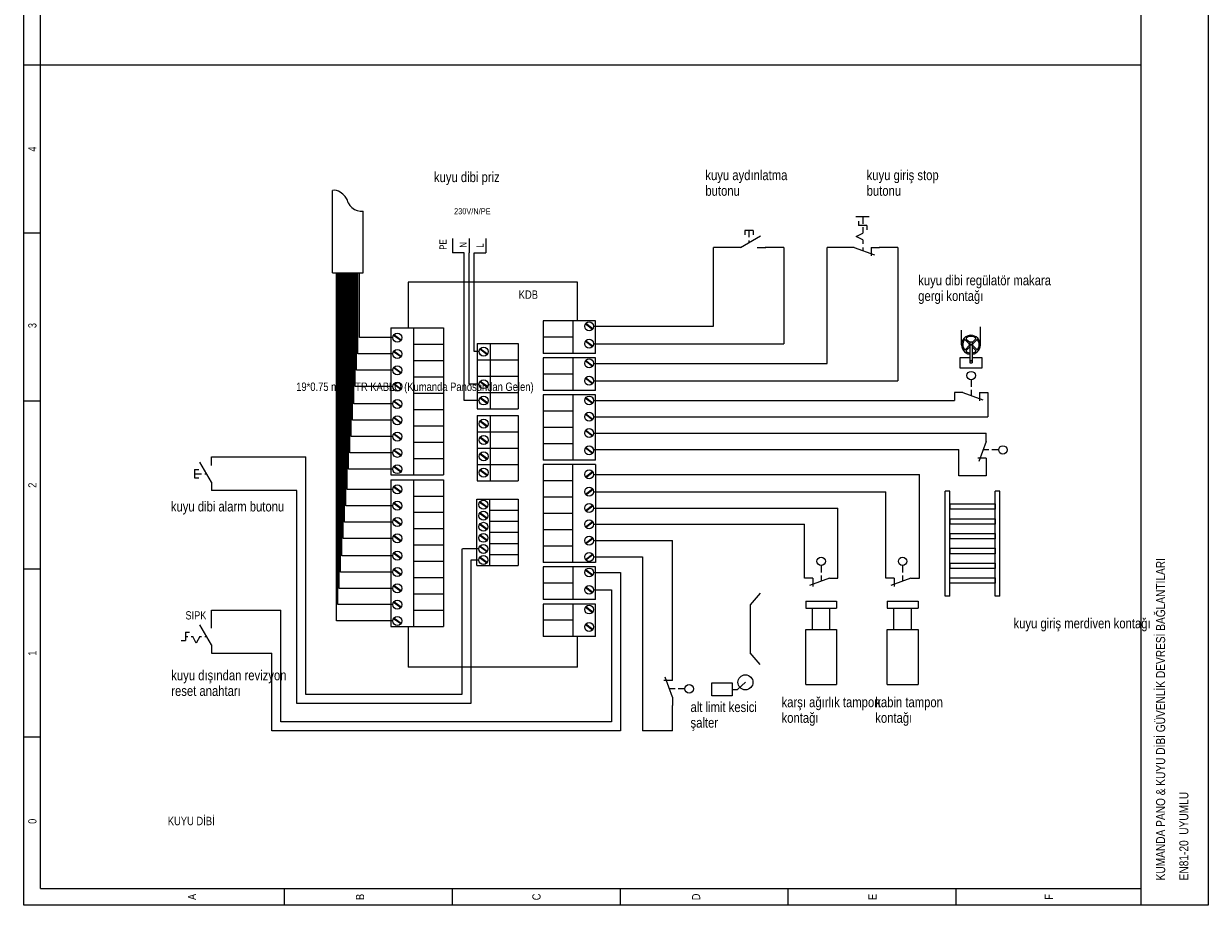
# Model space of a CAD drawing. Header units: centimetres. Extents: x 0 to 15545, y -30 to 2970.
# Tile 28 of 31: x 13454 to 14121, y 1974 to 2471. Entities that reach past the tile are written whole.
import ezdxf
from ezdxf.enums import TextEntityAlignment as Align

# ---------------------------------------------------------------- set-up
doc = ezdxf.new("R2010")
doc.units = ezdxf.units.CM
doc.layers.add('ASN-ELEKTRIK', color=3, linetype='CONTINUOUS')
doc.layers.add('ASN-ELEKTRIK-YAZI', color=4, linetype='CONTINUOUS')
doc.styles.get("Standard").update_dxf_attribs({"font": 'arial.ttf', "width": 0.8})

msp = doc.modelspace()

# ---------------------------------------------------------------- linework, layer by layer
at = {"layer": 'ASN-ELEKTRIK'}
for p, q in [((13454.2, 1974.44), (13454.2, 2920.2)), ((13463.66, 1983.9), (13463.66, 2920.2)), ((14083.12, 1974.44), (14083.12, 2920.2)), ((14120.95, 2920.2), (14120.95, 1974.44)), ((13463.66, 2447.32), (13454.2, 2447.32)), ((14083.12, 2447.32), (13463.66, 2447.32)), ((13628.05, 2330.37), (13628.05, 2376.8)), ((13645.34, 2330.37), (13645.34, 2365.14)), ((13922.58, 2362.18), (13930.15, 2362.18)), ((13926.45, 2362.16), (13926.45, 2358)), ((13860.03, 2354.22), (13860.03, 2351.86)), ((13864.76, 2354.22), (13860.03, 2354.22)), ((13862.39, 2354.22), (13862.39, 2350.44)), ((13864.76, 2354.22), (13864.76, 2351.86)), ((13924.08, 2359.42), (13924.08, 2357.06)), ((13928.81, 2357.06), (13924.08, 2357.06)), ((13926.45, 2356.11), (13926.45, 2352.8)), ((13928.81, 2357.06), (13928.81, 2354.69)), ((13463.66, 2352.75), (13454.2, 2352.75)), ((13695.47, 2349.68), (13695.47, 2341.64)), ((13704.93, 2349.68), (13704.93, 2341.64)), ((13714.39, 2349.68), (13714.39, 2341.64)), ((13857.66, 2344.76), (13868.85, 2351.22)), ((13862.39, 2348.55), (13862.39, 2347.49)), ((13922.66, 2350.91), (13926.45, 2352.8)), ((13926.45, 2349.02), (13922.66, 2350.91)), ((13926.45, 2349.02), (13926.45, 2346.65)), ((13702.18, 2341.64), (13695.47, 2341.64)), ((13702.18, 2258.55), (13702.18, 2341.64)), ((13704.93, 2267.73), (13704.93, 2341.64)), ((13707.68, 2286.1), (13707.68, 2341.64)), ((13707.68, 2341.64), (13714.39, 2341.64)), ((13842.43, 2300.31), (13842.43, 2344.76)), ((13852.93, 2344.76), (13842.43, 2344.76)), ((13857.66, 2344.76), (13852.93, 2344.76)), ((13867.12, 2344.76), (13871.85, 2344.76)), ((13882.11, 2344.76), (13871.61, 2344.76)), ((13882.11, 2344.76), (13882.11, 2290.54)), ((13906.49, 2279.45), (13906.49, 2344.76)), ((13916.99, 2344.76), (13906.49, 2344.76)), ((13921.72, 2344.76), (13916.99, 2344.76)), ((13921.72, 2344.76), (13933.07, 2340.63)), ((13926.45, 2344.76), (13926.45, 2343.06)), ((13931.18, 2344.76), (13935.9, 2344.76)), ((13931.18, 2344.76), (13931.18, 2340.03)), ((13946.17, 2344.76), (13935.67, 2344.76)), ((13946.17, 2344.76), (13946.17, 2269.68)), ((13628.05, 2330.37), (13645.34, 2330.37)), ((13630.26, 2134.47), (13630.26, 2330.37)), ((13631.02, 2143.65), (13631.02, 2330.37)), ((13631.77, 2152.83), (13631.77, 2330.37)), ((13632.53, 2162.01), (13632.53, 2330.37)), ((13633.29, 2171.19), (13633.29, 2330.37)), ((13634.04, 2180.96), (13634.04, 2330.37)), ((13634.8, 2190.14), (13634.8, 2330.37)), ((13635.56, 2199.32), (13635.56, 2330.37)), ((13636.31, 2208.5), (13636.31, 2330.37)), ((13637.07, 2219.9), (13637.07, 2330.37)), ((13637.83, 2229.08), (13637.83, 2330.37)), ((13638.58, 2238.26), (13638.58, 2330.37)), ((13639.34, 2247.44), (13639.34, 2330.37)), ((13640.09, 2256.62), (13640.09, 2330.37)), ((13640.85, 2266.39), (13640.85, 2330.37)), ((13641.61, 2275.57), (13641.61, 2330.37)), ((13642.36, 2284.75), (13642.36, 2330.37)), ((13643.12, 2293.93), (13643.12, 2330.37)), ((13765.97, 2325.07), (13670.65, 2325.07)), ((13670.65, 2325.07), (13670.65, 2299.41)), ((13765.97, 2303.43), (13765.97, 2325.07)), ((13776.07, 2303.43), (13746.55, 2303.43)), ((13776.07, 2303.43), (13746.55, 2303.43)), ((13746.55, 2303.43), (13746.55, 2285.07)), ((13763.27, 2303.43), (13763.27, 2285.07)), ((13770.36, 2301.69), (13774.39, 2298.7)), ((13770.36, 2301.69), (13774.39, 2298.7)), ((13770.6, 2302), (13774.61, 2299.03)), ((13770.6, 2302), (13774.61, 2299.03)), ((13774.97, 2300.31), (13842.43, 2300.31)), ((13776.07, 2285.07), (13776.07, 2303.43)), ((13662.01, 2293.93), (13643.12, 2293.93)), ((13660.91, 2299.41), (13660.91, 2216.78)), ((13660.91, 2299.41), (13690.43, 2299.41)), ((13666.38, 2292.24), (13662.36, 2295.22)), ((13666.38, 2292.24), (13662.36, 2295.22)), ((13666.62, 2292.56), (13662.59, 2295.54)), ((13666.62, 2292.56), (13662.59, 2295.54)), ((13673.71, 2216.78), (13673.71, 2299.41)), ((13690.43, 2299.41), (13690.43, 2216.78)), ((13763.27, 2294.25), (13746.55, 2294.25)), ((13982.06, 2289.93), (13982.06, 2298.09)), ((13992.65, 2289.93), (13992.65, 2300.08)), ((13673.71, 2290.23), (13690.43, 2290.23)), ((13673.71, 2290.23), (13690.43, 2290.23)), ((13709.49, 2290.69), (13709.49, 2281.5)), ((13709.49, 2290.69), (13732.57, 2290.69)), ((13714.96, 2284.41), (13710.94, 2287.38)), ((13714.96, 2284.41), (13710.94, 2287.38)), ((13715.2, 2284.72), (13711.17, 2287.71)), ((13715.2, 2284.72), (13711.17, 2287.71)), ((13716.71, 2290.69), (13716.71, 2281.5)), ((13732.57, 2290.69), (13732.57, 2281.5)), ((13770.36, 2291.92), (13774.39, 2288.93)), ((13770.36, 2291.92), (13774.39, 2288.93)), ((13770.6, 2292.23), (13774.61, 2289.26)), ((13770.6, 2292.23), (13774.61, 2289.26)), ((13774.97, 2290.54), (13882.11, 2290.54)), ((13986.37, 2290.41), (13984.27, 2292.47)), ((13986.37, 2289.43), (13984.31, 2287.33)), ((13986.66, 2291.11), (13984.76, 2292.98)), ((13986.66, 2288.72), (13984.81, 2286.84)), ((13986.66, 2291.64), (13986.66, 2279.71)), ((13986.66, 2291.64), (13988.05, 2291.64)), ((13988.05, 2291.14), (13989.9, 2293.02)), ((13988.05, 2291.64), (13988.05, 2279.71)), ((13988.05, 2288.75), (13989.95, 2286.88)), ((13988.34, 2290.42), (13990.41, 2292.52)), ((13988.35, 2289.45), (13990.45, 2287.38)), ((13662.01, 2284.75), (13642.36, 2284.75)), ((13666.38, 2283.06), (13662.36, 2286.04)), ((13666.38, 2283.06), (13662.36, 2286.04)), ((13666.62, 2283.38), (13662.59, 2286.36)), ((13666.62, 2283.38), (13662.59, 2286.36)), ((13673.71, 2281.05), (13690.43, 2281.05)), ((13673.71, 2281.05), (13690.43, 2281.05)), ((13710.59, 2286.1), (13707.68, 2286.1)), ((13709.49, 2281.5), (13709.49, 2272.32)), ((13709.49, 2281.5), (13732.57, 2281.5)), ((13709.49, 2281.5), (13732.57, 2281.5)), ((13709.49, 2281.5), (13732.57, 2281.5)), ((13716.71, 2281.5), (13716.71, 2272.32)), ((13732.57, 2281.5), (13732.57, 2272.32)), ((13776.07, 2285.07), (13746.55, 2285.07)), ((13776.07, 2282.57), (13746.55, 2282.57)), ((13776.07, 2282.57), (13746.55, 2282.57)), ((13746.55, 2282.57), (13746.55, 2264.21)), ((13763.27, 2282.57), (13763.27, 2264.21)), ((13770.36, 2280.83), (13774.39, 2277.84)), ((13770.36, 2280.83), (13774.39, 2277.84)), ((13770.6, 2281.14), (13774.61, 2278.16)), ((13770.6, 2281.14), (13774.61, 2278.16)), ((13776.07, 2264.21), (13776.07, 2282.57)), ((13981.26, 2282.81), (13986.66, 2282.81)), ((13981.26, 2276.69), (13981.26, 2282.81)), ((13988.05, 2282.81), (13993.46, 2282.81)), ((13993.46, 2282.81), (13993.46, 2276.69)), ((13662.01, 2275.57), (13641.61, 2275.57)), ((13666.38, 2273.88), (13662.36, 2276.86)), ((13666.38, 2273.88), (13662.36, 2276.86)), ((13666.62, 2274.2), (13662.59, 2277.18)), ((13666.62, 2274.2), (13662.59, 2277.18)), ((13774.97, 2279.45), (13906.49, 2279.45)), ((13993.46, 2276.69), (13981.26, 2276.69)), ((13986.66, 2279.71), (13988.05, 2279.71)), ((13666.38, 2264.7), (13662.36, 2267.68)), ((13666.38, 2264.7), (13662.36, 2267.68)), ((13666.62, 2265.01), (13662.59, 2268)), ((13666.62, 2265.01), (13662.59, 2268)), ((13673.71, 2271.86), (13690.43, 2271.86)), ((13673.71, 2271.86), (13690.43, 2271.86)), ((13710.59, 2267.73), (13704.93, 2267.73)), ((13709.49, 2272.32), (13709.49, 2263.14)), ((13709.49, 2272.32), (13732.57, 2272.32)), ((13709.49, 2272.32), (13732.57, 2272.32)), ((13709.49, 2272.32), (13732.57, 2272.32)), ((13714.96, 2266.05), (13710.94, 2269.02)), ((13714.96, 2266.05), (13710.94, 2269.02)), ((13715.2, 2266.36), (13711.17, 2269.34)), ((13715.2, 2266.36), (13711.17, 2269.34)), ((13716.71, 2272.32), (13716.71, 2263.14)), ((13732.57, 2272.32), (13732.57, 2263.14)), ((13763.27, 2273.39), (13746.55, 2273.39)), ((13770.36, 2271.06), (13774.39, 2268.07)), ((13770.36, 2271.06), (13774.39, 2268.07)), ((13770.6, 2271.37), (13774.61, 2268.39)), ((13770.6, 2271.37), (13774.61, 2268.39)), ((13774.97, 2269.68), (13946.17, 2269.68)), ((13987.49, 2270.23), (13987.49, 2266.34)), ((13662.01, 2266.39), (13640.85, 2266.39)), ((13673.71, 2262.68), (13690.43, 2262.68)), ((13709.49, 2263.14), (13709.49, 2253.96)), ((13709.49, 2263.14), (13732.57, 2263.14)), ((13709.49, 2263.14), (13732.57, 2263.14)), ((13709.49, 2263.14), (13732.57, 2263.14)), ((13716.71, 2263.14), (13716.71, 2253.96)), ((13732.57, 2263.14), (13732.57, 2253.96)), ((13776.07, 2264.21), (13746.55, 2264.21)), ((13763.27, 2261.7), (13746.55, 2261.7)), ((13776.07, 2261.7), (13746.55, 2261.7)), ((13746.55, 2261.7), (13746.55, 2224.98)), ((13763.27, 2261.7), (13763.27, 2224.98)), ((13776.07, 2224.98), (13776.07, 2261.7)), ((13982.76, 2263.14), (13978.03, 2263.14)), ((13978.03, 2263.14), (13978.03, 2258.58)), ((13982.76, 2263.14), (13994.11, 2259.01)), ((13987.49, 2264.65), (13987.49, 2261.41)), ((13992.21, 2263.14), (13996.94, 2263.14)), ((13992.21, 2263.14), (13992.21, 2258.41)), ((13996.94, 2263.14), (13996.94, 2249.4)), ((13463.66, 2258.17), (13454.2, 2258.17)), ((13662.01, 2256.62), (13640.09, 2256.62)), ((13666.38, 2254.93), (13662.36, 2257.91)), ((13666.38, 2254.93), (13662.36, 2257.91)), ((13666.62, 2255.24), (13662.59, 2258.23)), ((13666.62, 2255.24), (13662.59, 2258.23)), ((13706.63, 2258.55), (13702.18, 2258.55)), ((13710.59, 2258.55), (13706.63, 2258.55)), ((13709.49, 2253.96), (13732.57, 2253.96)), ((13709.49, 2253.96), (13732.57, 2253.96)), ((13714.96, 2256.86), (13710.94, 2259.84)), ((13714.96, 2256.86), (13710.94, 2259.84)), ((13715.2, 2257.18), (13711.17, 2260.16)), ((13715.2, 2257.18), (13711.17, 2260.16)), ((13770.36, 2259.96), (13774.39, 2256.97)), ((13770.36, 2259.96), (13774.39, 2256.97)), ((13770.6, 2260.27), (13774.61, 2257.3)), ((13770.6, 2260.27), (13774.61, 2257.3)), ((13774.97, 2258.58), (13978.03, 2258.58)), ((13662.01, 2247.44), (13639.34, 2247.44)), ((13666.38, 2245.75), (13662.36, 2248.73)), ((13666.38, 2245.75), (13662.36, 2248.73)), ((13666.62, 2246.06), (13662.59, 2249.05)), ((13666.62, 2246.06), (13662.59, 2249.05)), ((13673.71, 2253.5), (13690.43, 2253.5)), ((13673.71, 2253.5), (13690.43, 2253.5)), ((13709.49, 2250.08), (13709.49, 2240.9)), ((13709.49, 2250.08), (13732.57, 2250.08)), ((13715.2, 2244.12), (13711.17, 2247.1)), ((13715.2, 2244.12), (13711.17, 2247.1)), ((13716.71, 2250.08), (13716.71, 2240.9)), ((13732.57, 2250.08), (13732.57, 2240.9)), ((13763.27, 2252.52), (13746.55, 2252.52)), ((13763.27, 2252.52), (13746.55, 2252.52)), ((13770.36, 2250.78), (13774.39, 2247.79)), ((13770.36, 2250.78), (13774.39, 2247.79)), ((13770.6, 2251.09), (13774.61, 2248.12)), ((13770.6, 2251.09), (13774.61, 2248.12)), ((13774.97, 2249.4), (13996.94, 2249.4)), ((13673.71, 2244.32), (13690.43, 2244.32)), ((13673.71, 2244.32), (13690.43, 2244.32)), ((13709.49, 2240.9), (13709.49, 2231.72)), ((13709.49, 2240.9), (13732.57, 2240.9)), ((13709.49, 2240.9), (13732.57, 2240.9)), ((13709.49, 2240.9), (13732.57, 2240.9)), ((13714.96, 2243.8), (13710.94, 2246.78)), ((13714.96, 2243.8), (13710.94, 2246.78)), ((13716.71, 2240.9), (13716.71, 2231.72)), ((13732.57, 2240.9), (13732.57, 2231.72)), ((13763.27, 2243.34), (13746.55, 2243.34)), ((13763.27, 2243.34), (13746.55, 2243.34)), ((13770.36, 2241.6), (13774.39, 2238.61)), ((13770.36, 2241.6), (13774.39, 2238.61)), ((13770.6, 2241.91), (13774.61, 2238.94)), ((13770.6, 2241.91), (13774.61, 2238.94)), ((13662.01, 2238.26), (13638.58, 2238.26)), ((13666.38, 2236.57), (13662.36, 2239.55)), ((13666.38, 2236.57), (13662.36, 2239.55)), ((13666.62, 2236.88), (13662.59, 2239.87)), ((13666.62, 2236.88), (13662.59, 2239.87)), ((13673.71, 2235.14), (13690.43, 2235.14)), ((13673.71, 2235.14), (13690.43, 2235.14)), ((13714.96, 2234.62), (13710.94, 2237.6)), ((13714.96, 2234.62), (13710.94, 2237.6)), ((13715.2, 2234.94), (13711.17, 2237.92)), ((13715.2, 2234.94), (13711.17, 2237.92)), ((13763.27, 2234.16), (13746.55, 2234.16)), ((13774.97, 2240.22), (13995.87, 2240.22)), ((13995.87, 2235.49), (13991.74, 2224.15)), ((13995.87, 2235.49), (13995.87, 2240.22)), ((13662.01, 2229.08), (13637.83, 2229.08)), ((13666.38, 2227.39), (13662.36, 2230.37)), ((13666.38, 2227.39), (13662.36, 2230.37)), ((13666.62, 2227.7), (13662.59, 2230.69)), ((13666.62, 2227.7), (13662.59, 2230.69)), ((13709.49, 2231.72), (13709.49, 2222.54)), ((13709.49, 2231.72), (13732.57, 2231.72)), ((13709.49, 2231.72), (13732.57, 2231.72)), ((13709.49, 2231.72), (13732.57, 2231.72)), ((13714.96, 2225.44), (13710.94, 2228.42)), ((13714.96, 2225.44), (13710.94, 2228.42)), ((13715.2, 2225.76), (13711.17, 2228.74)), ((13715.2, 2225.76), (13711.17, 2228.74)), ((13716.71, 2231.72), (13716.71, 2222.54)), ((13732.57, 2231.72), (13732.57, 2222.54)), ((13770.36, 2231.83), (13774.39, 2228.84)), ((13770.36, 2231.83), (13774.39, 2228.84)), ((13770.6, 2232.14), (13774.61, 2229.17)), ((13770.6, 2232.14), (13774.61, 2229.17)), ((13774.97, 2231.04), (13980.49, 2231.04)), ((13980.49, 2216.23), (13980.49, 2231.04)), ((13997.39, 2230.77), (13994.15, 2230.77)), ((14002.96, 2230.77), (13999.07, 2230.77)), ((13559.88, 2212.6), (13553.42, 2223.79)), ((13559.88, 2226.78), (13613.09, 2226.78)), ((13559.88, 2222.06), (13559.88, 2226.78)), ((13613.09, 2093.12), (13613.09, 2226.78)), ((13666.38, 2218.21), (13662.36, 2221.19)), ((13666.38, 2218.21), (13662.36, 2221.19)), ((13666.62, 2218.52), (13662.59, 2221.51)), ((13666.62, 2218.52), (13662.59, 2221.51)), ((13673.71, 2225.96), (13690.43, 2225.96)), ((13673.71, 2225.96), (13690.43, 2225.96)), ((13709.49, 2222.54), (13709.49, 2213.36)), ((13709.49, 2222.54), (13732.57, 2222.54)), ((13709.49, 2222.54), (13732.57, 2222.54)), ((13709.49, 2222.54), (13732.57, 2222.54)), ((13716.71, 2222.54), (13716.71, 2213.36)), ((13732.57, 2222.54), (13732.57, 2213.36)), ((13776.07, 2224.98), (13746.55, 2224.98)), ((13776.07, 2222.48), (13746.55, 2222.48)), ((13746.55, 2222.48), (13746.55, 2167.39)), ((13763.27, 2167.39), (13763.27, 2222.48)), ((13776.07, 2222.48), (13776.07, 2167.39)), ((13995.87, 2226.04), (13991.15, 2226.04)), ((13995.87, 2226.04), (13995.87, 2221.31)), ((13995.87, 2221.31), (13995.87, 2216.23)), ((13550.42, 2219.69), (13552.78, 2219.69)), ((13550.42, 2219.69), (13550.42, 2214.96)), ((13550.42, 2217.33), (13554.2, 2217.33)), ((13550.42, 2214.96), (13552.78, 2214.96)), ((13556.09, 2217.33), (13557.15, 2217.33)), ((13662.01, 2219.9), (13637.07, 2219.9)), ((13660.91, 2216.78), (13690.43, 2216.78)), ((13660.91, 2216.78), (13690.43, 2216.78)), ((13660.91, 2213.98), (13660.91, 2131.35)), ((13660.91, 2213.98), (13690.43, 2213.98)), ((13673.71, 2131.35), (13673.71, 2213.98)), ((13690.43, 2213.98), (13690.43, 2131.35)), ((13714.96, 2216.26), (13710.94, 2219.24)), ((13714.96, 2216.26), (13710.94, 2219.24)), ((13715.2, 2216.57), (13711.17, 2219.56)), ((13715.2, 2216.57), (13711.17, 2219.56)), ((13770.36, 2215.63), (13774.39, 2218.61)), ((13770.36, 2215.63), (13774.39, 2218.61)), ((13770.6, 2215.31), (13774.61, 2218.29)), ((13770.6, 2215.31), (13774.61, 2218.29)), ((13774.97, 2217), (13958.33, 2217)), ((13958.33, 2158.59), (13958.33, 2217)), ((13995.87, 2216.23), (13980.49, 2216.23)), ((13559.88, 2212.6), (13559.88, 2207.87)), ((13608, 2207.87), (13559.88, 2207.87)), ((13608, 2088.02), (13608, 2207.87)), ((13662.01, 2208.5), (13636.31, 2208.5)), ((13666.38, 2206.82), (13662.36, 2209.79)), ((13666.38, 2206.82), (13662.36, 2209.79)), ((13666.62, 2207.13), (13662.59, 2210.11)), ((13666.62, 2207.13), (13662.59, 2210.11)), ((13709.49, 2213.36), (13732.57, 2213.36)), ((13709.49, 2213.36), (13732.57, 2213.36)), ((13763.27, 2213.29), (13746.55, 2213.29)), ((13770.36, 2205.86), (13774.39, 2208.84)), ((13770.36, 2205.86), (13774.39, 2208.84)), ((13770.6, 2205.54), (13774.61, 2208.52)), ((13770.6, 2205.54), (13774.61, 2208.52)), ((13774.97, 2207.23), (13939.41, 2207.23)), ((13939.41, 2158.59), (13939.41, 2207.23)), ((13972.82, 2148.42), (13972.82, 2207.61)), ((13975.4, 2207.61), (13972.82, 2207.61)), ((13975.4, 2148.42), (13975.4, 2207.61)), ((14000.96, 2148.42), (14000.96, 2207.61)), ((14003.54, 2207.61), (14000.96, 2207.61)), ((14003.54, 2148.42), (14003.54, 2207.61)), ((13666.38, 2197.63), (13662.36, 2200.61)), ((13666.38, 2197.63), (13662.36, 2200.61)), ((13666.62, 2197.95), (13662.59, 2200.93)), ((13666.62, 2197.95), (13662.59, 2200.93)), ((13673.71, 2204.8), (13690.43, 2204.8)), ((13673.71, 2204.8), (13690.43, 2204.8)), ((13709.33, 2203.07), (13732.57, 2203.07)), ((13709.33, 2196.84), (13709.33, 2203.07)), ((13714.81, 2198.26), (13710.79, 2201.24)), ((13714.81, 2198.26), (13710.79, 2201.24)), ((13715.05, 2198.58), (13711.02, 2201.56)), ((13715.05, 2198.58), (13711.02, 2201.56)), ((13716.56, 2196.84), (13716.56, 2203.07)), ((13732.57, 2203.07), (13732.57, 2196.84)), ((13763.27, 2204.11), (13746.55, 2204.11)), ((13763.27, 2204.11), (13746.55, 2204.11)), ((13975.4, 2200.35), (14000.96, 2200.35)), ((13975.4, 2200.35), (13975.4, 2197.34)), ((14000.96, 2200.35), (14000.96, 2197.34)), ((13662.01, 2199.32), (13635.56, 2199.32)), ((13673.71, 2195.62), (13690.43, 2195.62)), ((13673.71, 2195.62), (13690.43, 2195.62)), ((13709.33, 2190.6), (13709.33, 2196.84)), ((13714.81, 2192.03), (13710.79, 2195.01)), ((13714.81, 2192.03), (13710.79, 2195.01)), ((13715.05, 2192.34), (13711.02, 2195.33)), ((13715.05, 2192.34), (13711.02, 2195.33)), ((13716.56, 2196.84), (13732.57, 2196.84)), ((13716.56, 2190.6), (13716.56, 2196.84)), ((13716.56, 2196.84), (13732.57, 2196.84)), ((13716.56, 2196.84), (13732.57, 2196.84)), ((13732.57, 2196.84), (13732.57, 2190.6)), ((13763.27, 2194.93), (13746.55, 2194.93)), ((13763.27, 2194.93), (13746.55, 2194.93)), ((13770.36, 2196.67), (13774.39, 2199.66)), ((13770.36, 2196.67), (13774.39, 2199.66)), ((13770.6, 2196.36), (13774.61, 2199.34)), ((13770.6, 2196.36), (13774.61, 2199.34)), ((13774.97, 2198.05), (13912.5, 2198.05)), ((13912.5, 2158.59), (13912.5, 2198.05)), ((14000.96, 2197.34), (13975.4, 2197.34)), ((13662.01, 2190.14), (13634.8, 2190.14)), ((13666.38, 2188.45), (13662.36, 2191.43)), ((13666.38, 2188.45), (13662.36, 2191.43)), ((13666.62, 2188.77), (13662.59, 2191.75)), ((13666.62, 2188.77), (13662.59, 2191.75)), ((13709.33, 2184.37), (13709.33, 2190.6)), ((13714.81, 2185.8), (13710.79, 2188.77)), ((13714.81, 2185.8), (13710.79, 2188.77)), ((13715.05, 2186.11), (13711.02, 2189.09)), ((13715.05, 2186.11), (13711.02, 2189.09)), ((13716.56, 2190.6), (13732.57, 2190.6)), ((13716.56, 2184.37), (13716.56, 2190.6)), ((13716.56, 2190.6), (13732.57, 2190.6)), ((13716.56, 2190.6), (13732.57, 2190.6)), ((13732.57, 2190.6), (13732.57, 2184.37)), ((13770.36, 2187.49), (13774.39, 2190.48)), ((13770.36, 2187.49), (13774.39, 2190.48)), ((13770.6, 2187.18), (13774.61, 2190.16)), ((13770.6, 2187.18), (13774.61, 2190.16)), ((13774.97, 2188.87), (13893.58, 2188.87)), ((13893.58, 2158.59), (13893.58, 2188.87)), ((13975.4, 2192.02), (14000.96, 2192.02)), ((13975.4, 2192.02), (13975.4, 2189.01)), ((14000.96, 2189.01), (13975.4, 2189.01)), ((14000.96, 2192.02), (14000.96, 2189.01)), ((13662.01, 2180.96), (13634.04, 2180.96)), ((13666.38, 2179.27), (13662.36, 2182.25)), ((13666.38, 2179.27), (13662.36, 2182.25)), ((13666.62, 2179.59), (13662.59, 2182.57)), ((13666.62, 2179.59), (13662.59, 2182.57)), ((13673.71, 2186.44), (13690.43, 2186.44)), ((13673.71, 2186.44), (13690.43, 2186.44)), ((13709.33, 2178.13), (13709.33, 2184.37)), ((13714.81, 2179.56), (13710.79, 2182.54)), ((13714.81, 2179.56), (13710.79, 2182.54)), ((13715.05, 2179.87), (13711.02, 2182.86)), ((13715.05, 2179.87), (13711.02, 2182.86)), ((13716.56, 2184.37), (13732.57, 2184.37)), ((13716.56, 2178.13), (13716.56, 2184.37)), ((13716.56, 2184.37), (13732.57, 2184.37)), ((13716.56, 2184.37), (13732.57, 2184.37)), ((13732.57, 2184.37), (13732.57, 2178.13)), ((13763.27, 2185.75), (13746.55, 2185.75)), ((13763.27, 2185.75), (13746.55, 2185.75)), ((13770.36, 2178.31), (13774.39, 2181.3)), ((13770.36, 2178.31), (13774.39, 2181.3)), ((13770.6, 2178), (13774.61, 2180.98)), ((13770.6, 2178), (13774.61, 2180.98)), ((13975.4, 2183.69), (14000.96, 2183.69)), ((13975.4, 2183.69), (13975.4, 2180.68)), ((14000.96, 2180.68), (13975.4, 2180.68)), ((14000.96, 2183.69), (14000.96, 2180.68)), ((13673.71, 2177.25), (13690.43, 2177.25)), ((13700.77, 2175.02), (13700.77, 2093.12)), ((13710.44, 2175.02), (13701.09, 2175.02)), ((13709.33, 2171.9), (13709.33, 2178.13)), ((13714.81, 2173.33), (13710.79, 2176.3)), ((13714.81, 2173.33), (13710.79, 2176.3)), ((13715.05, 2173.64), (13711.02, 2176.63)), ((13715.05, 2173.64), (13711.02, 2176.63)), ((13716.56, 2178.13), (13732.57, 2178.13)), ((13716.56, 2171.9), (13716.56, 2178.13)), ((13716.56, 2178.13), (13732.57, 2178.13)), ((13716.56, 2178.13), (13732.57, 2178.13)), ((13732.57, 2178.13), (13732.57, 2171.9)), ((13763.27, 2176.57), (13746.55, 2176.57)), ((13763.27, 2176.57), (13746.55, 2176.57)), ((13774.97, 2179.69), (13819.29, 2179.69)), ((13819.29, 2105.74), (13819.29, 2179.69)), ((13975.4, 2175.36), (14000.96, 2175.36)), ((13975.4, 2175.36), (13975.4, 2172.34)), ((14000.96, 2175.36), (14000.96, 2172.34)), ((13662.01, 2171.19), (13633.29, 2171.19)), ((13666.38, 2169.5), (13662.36, 2172.48)), ((13666.38, 2169.5), (13662.36, 2172.48)), ((13666.62, 2169.82), (13662.59, 2172.8)), ((13666.62, 2169.82), (13662.59, 2172.8)), ((13673.71, 2168.07), (13690.43, 2168.07)), ((13673.71, 2168.07), (13690.43, 2168.07)), ((13710.44, 2168.78), (13705.87, 2168.78)), ((13705.87, 2168.78), (13705.87, 2088.02)), ((13709.33, 2165.66), (13709.33, 2171.9)), ((13714.81, 2167.09), (13710.79, 2170.07)), ((13714.81, 2167.09), (13710.79, 2170.07)), ((13715.05, 2167.41), (13711.02, 2170.39)), ((13715.05, 2167.41), (13711.02, 2170.39)), ((13716.56, 2171.9), (13732.57, 2171.9)), ((13716.56, 2165.66), (13716.56, 2171.9)), ((13716.56, 2171.9), (13732.57, 2171.9)), ((13716.56, 2171.9), (13732.57, 2171.9)), ((13732.57, 2171.9), (13732.57, 2165.66)), ((13776.07, 2167.39), (13746.55, 2167.39)), ((13776.07, 2167.39), (13746.55, 2167.39)), ((13770.36, 2169.13), (13774.39, 2172.12)), ((13770.36, 2169.13), (13774.39, 2172.12)), ((13770.6, 2168.82), (13774.61, 2171.8)), ((13770.6, 2168.82), (13774.61, 2171.8)), ((13774.97, 2170.51), (13802.47, 2170.51)), ((13802.47, 2170.51), (13802.47, 2072.65)), ((14000.96, 2172.34), (13975.4, 2172.34)), ((13975.4, 2167.03), (14000.96, 2167.03)), ((13975.4, 2167.03), (13975.4, 2164.01)), ((14000.96, 2167.03), (14000.96, 2164.01)), ((13463.66, 2163.6), (13454.2, 2163.6)), ((13662.01, 2162.01), (13632.53, 2162.01)), ((13666.38, 2160.32), (13662.36, 2163.3)), ((13666.38, 2160.32), (13662.36, 2163.3)), ((13666.62, 2160.63), (13662.59, 2163.62)), ((13666.62, 2160.63), (13662.59, 2163.62)), ((13709.33, 2165.66), (13732.57, 2165.66)), ((13709.33, 2165.66), (13732.57, 2165.66)), ((13776.07, 2164.89), (13746.55, 2164.89)), ((13776.07, 2164.89), (13746.55, 2164.89)), ((13746.55, 2164.89), (13746.55, 2146.53)), ((13763.27, 2164.89), (13763.27, 2146.53)), ((13770.36, 2163.15), (13774.39, 2160.16)), ((13770.36, 2163.15), (13774.39, 2160.16)), ((13770.6, 2163.46), (13774.61, 2160.48)), ((13770.6, 2163.46), (13774.61, 2160.48)), ((13774.97, 2161.77), (13790.09, 2161.77)), ((13776.07, 2146.53), (13776.07, 2164.89)), ((13790.09, 2161.77), (13790.09, 2072.65)), ((13903.04, 2165.68), (13903.04, 2161.79)), ((13948.87, 2165.68), (13948.87, 2161.79)), ((14000.96, 2164.01), (13975.4, 2164.01)), ((13666.38, 2151.14), (13662.36, 2154.12)), ((13666.38, 2151.14), (13662.36, 2154.12)), ((13666.62, 2151.45), (13662.59, 2154.44)), ((13666.62, 2151.45), (13662.59, 2154.44)), ((13673.71, 2158.89), (13690.43, 2158.89)), ((13673.71, 2158.89), (13690.43, 2158.89)), ((13763.27, 2155.71), (13746.55, 2155.71)), ((13770.6, 2153.69), (13774.61, 2150.71)), ((13770.6, 2153.69), (13774.61, 2150.71)), ((13898.31, 2158.59), (13893.58, 2158.59)), ((13907.77, 2158.59), (13896.42, 2154.46)), ((13898.31, 2158.59), (13898.31, 2153.86)), ((13903.04, 2160.1), (13903.04, 2156.87)), ((13907.77, 2158.59), (13912.5, 2158.59)), ((13944.14, 2158.59), (13939.41, 2158.59)), ((13953.6, 2158.59), (13942.25, 2154.46)), ((13944.14, 2158.59), (13944.14, 2153.86)), ((13948.87, 2160.1), (13948.87, 2156.87)), ((13953.6, 2158.59), (13958.33, 2158.59)), ((13975.4, 2158.7), (14000.96, 2158.7)), ((14000.96, 2155.68), (13975.4, 2155.68)), ((14000.96, 2158.7), (14000.96, 2155.68)), ((13662.01, 2152.83), (13631.77, 2152.83)), ((13673.71, 2149.71), (13690.43, 2149.71)), ((13673.71, 2149.71), (13690.43, 2149.71)), ((13770.36, 2153.38), (13774.39, 2150.39)), ((13770.36, 2153.38), (13774.39, 2150.39)), ((13774.97, 2152), (13784.99, 2152)), ((13784.99, 2152), (13784.99, 2077.75)), ((13868.65, 2150.03), (13863.02, 2143.52)), ((13975.4, 2148.42), (13972.82, 2148.42)), ((14003.54, 2148.42), (14000.96, 2148.42)), ((13559.88, 2140.64), (13599.01, 2140.64)), ((13559.88, 2135.23), (13559.88, 2140.64)), ((13599.01, 2077.75), (13599.01, 2140.64)), ((13662.01, 2143.65), (13631.02, 2143.65)), ((13666.38, 2141.96), (13662.36, 2144.94)), ((13666.38, 2141.96), (13662.36, 2144.94)), ((13666.62, 2142.27), (13662.59, 2145.26)), ((13666.62, 2142.27), (13662.59, 2145.26)), ((13673.71, 2140.53), (13690.43, 2140.53)), ((13673.71, 2140.53), (13690.43, 2140.53)), ((13776.07, 2146.53), (13746.55, 2146.53)), ((13776.07, 2144.02), (13746.55, 2144.02)), ((13776.07, 2144.02), (13746.55, 2144.02)), ((13746.55, 2144.02), (13746.55, 2125.66)), ((13763.27, 2144.02), (13763.27, 2125.66)), ((13770.36, 2142.28), (13774.39, 2139.3)), ((13770.36, 2142.28), (13774.39, 2139.3)), ((13770.6, 2142.59), (13774.61, 2139.62)), ((13770.6, 2142.59), (13774.61, 2139.62)), ((13776.07, 2125.66), (13776.07, 2144.02)), ((13863.02, 2143.52), (13863.02, 2116.52)), ((13894.34, 2145.57), (13911.75, 2145.57)), ((13894.34, 2145.57), (13894.34, 2141.76)), ((13894.34, 2141.76), (13911.75, 2141.76)), ((13898.09, 2129.65), (13898.09, 2141.76)), ((13907.99, 2129.65), (13907.99, 2141.76)), ((13911.75, 2145.57), (13911.75, 2141.76)), ((13940.16, 2145.57), (13957.58, 2145.57)), ((13940.16, 2145.57), (13940.16, 2141.76)), ((13940.16, 2141.76), (13957.58, 2141.76)), ((13943.92, 2129.65), (13943.92, 2141.76)), ((13953.82, 2129.65), (13953.82, 2141.76)), ((13957.58, 2145.57), (13957.58, 2141.76)), ((13559.88, 2130.5), (13559.88, 2135.23)), ((13662.01, 2134.47), (13630.26, 2134.47)), ((13666.38, 2132.78), (13662.36, 2135.76)), ((13666.38, 2132.78), (13662.36, 2135.76)), ((13666.62, 2133.09), (13662.59, 2136.08)), ((13666.62, 2133.09), (13662.59, 2136.08)), ((13763.27, 2134.84), (13746.55, 2134.84)), ((13545.22, 2128.14), (13547.58, 2128.14)), ((13545.22, 2128.14), (13545.22, 2123.41)), ((13559.88, 2121.05), (13553.42, 2132.23)), ((13660.91, 2131.35), (13690.43, 2131.35)), ((13660.91, 2131.35), (13690.43, 2131.35)), ((13670.65, 2131.35), (13670.65, 2108.45)), ((13770.36, 2132.51), (13774.39, 2129.52)), ((13770.36, 2132.51), (13774.39, 2129.52)), ((13770.6, 2132.82), (13774.61, 2129.85)), ((13770.6, 2132.82), (13774.61, 2129.85)), ((13894.34, 2098.66), (13894.34, 2129.65)), ((13894.34, 2129.65), (13911.75, 2129.65)), ((13911.75, 2129.65), (13911.75, 2098.66)), ((13940.16, 2098.66), (13940.16, 2129.65)), ((13940.16, 2129.65), (13957.58, 2129.65)), ((13957.58, 2129.65), (13957.58, 2098.66)), ((13542.85, 2123.41), (13545.22, 2123.41)), ((13545.22, 2125.77), (13546.64, 2125.77)), ((13548.53, 2125.77), (13549.47, 2125.77)), ((13551.36, 2121.99), (13549.47, 2125.77)), ((13553.26, 2125.77), (13551.36, 2121.99)), ((13553.26, 2125.77), (13554.2, 2125.77)), ((13556.09, 2125.77), (13557.15, 2125.77)), ((13559.88, 2121.05), (13559.88, 2116.32)), ((13776.07, 2125.66), (13746.55, 2125.66)), ((13765.97, 2108.45), (13765.97, 2125.66)), ((13559.88, 2116.32), (13593.91, 2116.32)), ((13593.91, 2072.65), (13593.91, 2116.32)), ((13868.65, 2110.02), (13863.02, 2116.52)), ((13765.97, 2108.45), (13670.65, 2108.45)), ((13819.29, 2101.01), (13814.56, 2101.01)), ((13819.29, 2091.55), (13815.16, 2102.9)), ((13819.29, 2101.01), (13819.29, 2105.74)), ((13820.81, 2096.28), (13817.57, 2096.28)), ((13826.38, 2096.28), (13822.49, 2096.28)), ((13841.52, 2099.57), (13852.93, 2099.57)), ((13841.52, 2092.38), (13841.52, 2099.57)), ((13852.93, 2099.57), (13852.93, 2092.38)), ((13852.93, 2095.97), (13855.96, 2095.97)), ((13855.96, 2095.97), (13860.42, 2099.94)), ((13894.34, 2098.66), (13911.75, 2098.66)), ((13940.16, 2098.66), (13957.58, 2098.66)), ((13705.87, 2088.02), (13608, 2088.02)), ((13700.77, 2093.12), (13613.09, 2093.12)), ((13819.29, 2091.55), (13819.29, 2086.82)), ((13852.93, 2092.38), (13841.52, 2092.38)), ((13819.29, 2072.65), (13819.29, 2086.82)), ((13784.99, 2077.75), (13599.01, 2077.75)), ((13463.66, 2069.02), (13454.2, 2069.02)), ((13790.09, 2072.65), (13593.91, 2072.65)), ((13819.29, 2072.65), (13802.47, 2072.65)), ((13463.66, 1983.9), (14083.12, 1983.9)), ((13600.79, 1983.9), (13600.79, 1974.44)), ((13695.37, 1983.9), (13695.37, 1974.44)), ((13789.94, 1983.9), (13789.94, 1974.44)), ((13884.52, 1974.44), (13884.52, 1983.9)), ((13979.09, 1974.44), (13979.09, 1983.9)), ((14120.95, 1974.44), (13454.2, 1974.44))]:
    msp.add_line(p, q, dxfattribs=at)
for points in [[(13632.31, 2375.9), (13631.33, 2376.45), (13630.27, 2376.79), (13629.16, 2376.91), (13628.05, 2376.8)], [(13636.83, 2369.87), (13636.19, 2371.7), (13635.19, 2373.35), (13633.88, 2374.77), (13632.31, 2375.9)], [(13636.83, 2369.87), (13637.71, 2368.38), (13638.89, 2367.11), (13640.3, 2366.11), (13641.9, 2365.43), (13643.6, 2365.11), (13645.34, 2365.14)], [(13988.05, 2284.66), (13989.09, 2284.91), (13990.05, 2285.35), (13990.91, 2285.98), (13991.63, 2286.77), (13992.17, 2287.68), (13992.52, 2288.69), (13992.66, 2289.74), (13992.59, 2290.8), (13992.31, 2291.83), (13991.83, 2292.78), (13991.18, 2293.61), (13990.36, 2294.3), (13989.43, 2294.81), (13988.42, 2295.13), (13987.36, 2295.24), (13986.3, 2295.13), (13985.28, 2294.81), (13984.35, 2294.3), (13983.54, 2293.61), (13982.88, 2292.78), (13982.4, 2291.83), (13982.12, 2290.8), (13982.05, 2289.74), (13982.2, 2288.69), (13982.55, 2287.68), (13983.09, 2286.77), (13983.8, 2285.98), (13984.66, 2285.35), (13985.63, 2284.91), (13986.66, 2284.66)], [(13984.8, 2293.83), (13984.72, 2293.74), (13984.65, 2293.64), (13984.61, 2293.53), (13984.59, 2293.41), (13984.6, 2293.29), (13984.63, 2293.18), (13984.69, 2293.07), (13984.76, 2292.98)], [(13989.86, 2293.87), (13988.9, 2294.33), (13987.86, 2294.57), (13986.79, 2294.56), (13985.75, 2294.31), (13984.8, 2293.83)], [(13989.9, 2293.02), (13989.98, 2293.11), (13990.03, 2293.22), (13990.06, 2293.33), (13990.07, 2293.45), (13990.05, 2293.57), (13990.01, 2293.68), (13989.94, 2293.78), (13989.86, 2293.87)], [(13983.42, 2292.43), (13982.95, 2291.47), (13982.71, 2290.43), (13982.72, 2289.36), (13982.97, 2288.32), (13983.45, 2287.37)], [(13984.27, 2292.47), (13984.17, 2292.55), (13984.07, 2292.6), (13983.95, 2292.63), (13983.83, 2292.64), (13983.71, 2292.62), (13983.6, 2292.58), (13983.5, 2292.51), (13983.42, 2292.43)], [(13983.45, 2287.37), (13983.54, 2287.29), (13983.64, 2287.22), (13983.75, 2287.18), (13983.87, 2287.16), (13983.99, 2287.17), (13984.11, 2287.2), (13984.21, 2287.26), (13984.31, 2287.33)], [(13986.4, 2290.31), (13986.35, 2290.12), (13986.33, 2289.92), (13986.35, 2289.72), (13986.41, 2289.53)], [(13986.4, 2290.31), (13986.4, 2290.33), (13986.4, 2290.36), (13986.38, 2290.39), (13986.37, 2290.41)], [(13986.37, 2289.43), (13986.39, 2289.45), (13986.4, 2289.48), (13986.41, 2289.51), (13986.41, 2289.53)], [(13986.4, 2289.54), (13986.4, 2289.54), (13986.4, 2289.54), (13986.4, 2289.54), (13986.4, 2289.54)], [(13988.34, 2290.42), (13988.33, 2290.4), (13988.31, 2290.37), (13988.31, 2290.35), (13988.31, 2290.32)], [(13988.31, 2289.55), (13988.37, 2289.74), (13988.39, 2289.93), (13988.37, 2290.13), (13988.31, 2290.32)], [(13988.31, 2289.55), (13988.31, 2289.52), (13988.32, 2289.49), (13988.33, 2289.47), (13988.35, 2289.45)], [(13991.26, 2292.48), (13991.17, 2292.57), (13991.07, 2292.63), (13990.96, 2292.67), (13990.84, 2292.69), (13990.72, 2292.68), (13990.61, 2292.65), (13990.5, 2292.6), (13990.41, 2292.52)], [(13990.45, 2287.38), (13990.54, 2287.3), (13990.65, 2287.25), (13990.76, 2287.22), (13990.88, 2287.21), (13991, 2287.23), (13991.11, 2287.28), (13991.21, 2287.34), (13991.3, 2287.43)], [(13991.3, 2287.43), (13991.76, 2288.39), (13992, 2289.43), (13991.99, 2290.49), (13991.74, 2291.53), (13991.26, 2292.48)], [(13984.81, 2286.84), (13984.74, 2286.74), (13984.68, 2286.64), (13984.65, 2286.52), (13984.65, 2286.4), (13984.66, 2286.28), (13984.71, 2286.17), (13984.77, 2286.07), (13984.86, 2285.99)], [(13984.86, 2285.99), (13985.28, 2285.75), (13985.73, 2285.55), (13986.19, 2285.41), (13986.66, 2285.31)], [(13988.05, 2285.31), (13988.54, 2285.41), (13989.02, 2285.57), (13989.48, 2285.77), (13989.92, 2286.02)], [(13989.92, 2286.02), (13990, 2286.11), (13990.06, 2286.21), (13990.1, 2286.32), (13990.12, 2286.44), (13990.11, 2286.56), (13990.08, 2286.68), (13990.03, 2286.78), (13989.95, 2286.88)]]:
    msp.add_lwpolyline(points, dxfattribs=at)
for centre, radius in [((13772.46, 2300.31), 2.51), ((13664.52, 2293.93), 2.51), ((13664.52, 2284.75), 2.51), ((13713.1, 2286.1), 2.51), ((13772.46, 2290.54), 2.51), ((13987.36, 2289.93), 0.244), ((13772.46, 2279.45), 2.51), ((13987.36, 2280.9), 0.279), ((13664.52, 2275.57), 2.51), ((13987.49, 2272.59), 2.36), ((13664.52, 2266.39), 2.51), ((13713.1, 2267.73), 2.51), ((13772.46, 2269.68), 2.51), ((13713.1, 2258.55), 2.51), ((13772.46, 2258.58), 2.51), ((13664.52, 2256.62), 2.51), ((13664.52, 2247.44), 2.51), ((13713.1, 2245.49), 2.51), ((13772.46, 2249.4), 2.51), ((13664.52, 2238.26), 2.51), ((13772.46, 2240.22), 2.51), ((13713.1, 2236.31), 2.51), ((13664.52, 2229.08), 2.51), ((13713.1, 2227.13), 2.51), ((13772.46, 2230.45), 2.51), ((14005.33, 2230.77), 2.36), ((13664.52, 2219.9), 2.51), ((13713.1, 2217.95), 2.51), ((13772.46, 2217), 2.51), ((13664.52, 2208.5), 2.51), ((13772.46, 2207.23), 2.51), ((13664.52, 2199.32), 2.51), ((13712.95, 2199.95), 2.51), ((13772.46, 2198.05), 2.51), ((13712.95, 2193.72), 2.51), ((13664.52, 2190.14), 2.51), ((13712.95, 2187.48), 2.51), ((13772.46, 2188.87), 2.51), ((13664.52, 2180.96), 2.51), ((13712.95, 2181.25), 2.51), ((13772.46, 2179.69), 2.51), ((13664.52, 2171.19), 2.51), ((13712.95, 2175.02), 2.51), ((13712.95, 2168.78), 2.51), ((13772.46, 2170.51), 2.51), ((13903.04, 2168.04), 2.36), ((13948.87, 2168.04), 2.36), ((13664.52, 2162.01), 2.51), ((13772.46, 2161.77), 2.51), ((13664.52, 2152.83), 2.51), ((13772.46, 2152), 2.51), ((13664.52, 2143.65), 2.51), ((13772.46, 2140.91), 2.51), ((13664.52, 2134.47), 2.51), ((13772.46, 2131.13), 2.51), ((13860.42, 2099.94), 4.23), ((13828.75, 2096.28), 2.36)]:
    msp.add_circle(centre, radius, dxfattribs=at)

# ---------------------------------------------------------------- texts
at = {"layer": 'ASN-ELEKTRIK-YAZI', "width": 0.8}
for s, p in [('4', (13461.39, 2400.03)), ('3', (13461.39, 2300.73)), ('2', (13461.39, 2210.88)), ('1', (13461.39, 2116.31)), ('0', (13461.39, 2021.73)), ('A', (13551.23, 1979.17)), ('B', (13645.81, 1979.17)), ('C', (13745.11, 1979.17)), ('D', (13834.96, 1979.17)), ('E', (13934.26, 1979.17)), ('F', (14033.57, 1979.17))]:
    msp.add_text(s, height=4.63, rotation=90, dxfattribs=at).set_placement(p, align=Align.CENTER)
for s, height, p in [('kuyu dibi priz', 5.6745, (13685.11, 2387.15)), ('kuyu aydınlatma', 5.6745, (13837.89, 2388.26)), ('kuyu giriş stop', 5.6745, (13928.67, 2388.26)), ('butonu', 5.675, (13837.89, 2379.46)), ('butonu', 5.675, (13928.67, 2379.46)), ('kuyu dibi regülatör makara', 5.6745, (13957.68, 2329.07)), ('KDB', 4.729, (13732.81, 2320.52)), ('gergi kontağı', 5.6745, (13957.68, 2320.27)), ('19*0.75 mm TTR KABLO (Kumanda Panosundan Gelen)', 4.7288, (13607.57, 2268.66)), ('kuyu dibi alarm butonu', 5.6745, (13537.03, 2201.77)), ('kuyu giriş merdiven kontağı', 5.6745, (14011.32, 2136)), ('kuyu dışından revizyon', 5.6745, (13537.26, 2106.76)), ('reset anahtarı', 5.6745, (13537.26, 2097.97)), ('alt limit kesici', 5.6745, (13829.52, 2088.89)), ('karşı ağırlık tampon', 5.6745, (13880.76, 2091.63)), ('kabin tampon', 5.6745, (13933.51, 2091.63)), ('şalter', 5.675, (13829.52, 2080.09)), ('kontağı', 5.675, (13880.76, 2082.83)), ('kontağı', 5.675, (13933.51, 2082.83)), ('KUYU DİBİ', 4.729, (13535.28, 2024.26))]:
    msp.add_text(s, height=height, dxfattribs=at).set_placement(p, align=Align.TOP_LEFT)
for s, height, p in [('230V/N/PE', 3.405, (13716.99, 2363.36)), ('SIPK', 4.634, (13557.04, 2135.33))]:
    msp.add_text(s, height=height, dxfattribs=at).set_placement(p, align=Align.RIGHT)
for s, height, p in [('PE', 3.972, (13692.2, 2343.37)), ('N', 3.97, (13703.55, 2344.56)), ('L', 3.97, (13713.01, 2344.56)), ('KUMANDA PANO & KUYU DİBİ GÜVENLİK DEVRESİ BAĞLANTILARI', 5.1071, (14096.66, 1988.48)), ('EN81-20  UYUMLU', 5.1071, (14109.75, 1988.48))]:
    msp.add_text(s, height=height, rotation=90, dxfattribs=at).set_placement(p)

doc.saveas('drawing.dxf')
